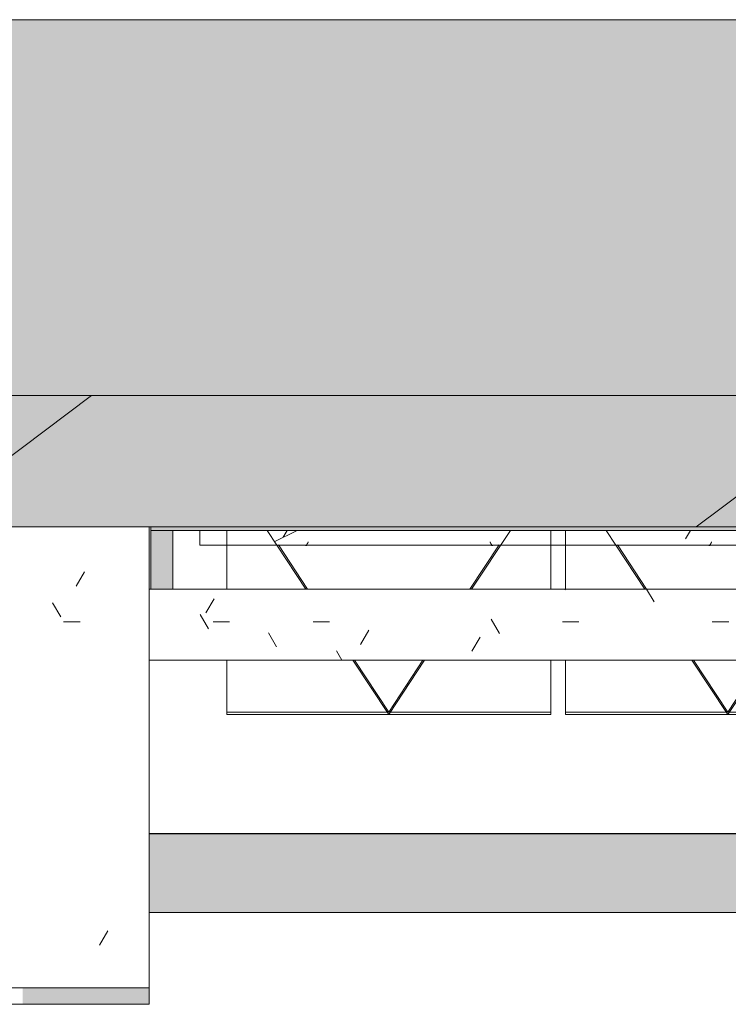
# Model space of a CAD drawing. Header units: millimetres. Extents: x 5980700 to 6194397, y -12939 to 2351883.
# Tile 100 of 124: x 6162967 to 6164410, y -9313 to -7308. Entities that reach past the tile are written whole.
import ezdxf

# ---------------------------------------------------------------- set-up
doc = ezdxf.new("R2010")
doc.units = ezdxf.units.MM
for name, color, linetype, lineweight in [('A-DETL-MBND', 5, 'Continuous', 9), ('A-FLOR', 192, 'Continuous', 18), ('A-FLOR-PATT', 8, 'Continuous', 18), ('A-GLAZ', 151, 'Continuous', 9), ('A-GLAZ-SILL', 1, 'Continuous', 9), ('A-ROOF', 132, 'Continuous', 9), ('A-ROOF-OTLN', 132, 'Continuous', 9), ('A-ROOF-PATT', 132, 'Continuous', 9), ('A-WALL', 113, 'Continuous', 18), ('A-WALL-PATT', 111, 'Continuous', 25)]:
    doc.layers.add(name, color=color, linetype=linetype, lineweight=lineweight)
pattern_1 = [(0, (0, 0), (812.8, 203.2), [33.528, -576.072, 33.528, -576.072, -3251.2]), (0, (0, 0), (812.8, 203.2), [-1219.2, 33.528, -1185.672, 33.528, -576.072, -1422.4]), (0, (0, 0), (812.8, 203.2), [-3048, 33.528, -372.872, 33.528, -982.472]), (120, (304.8, 101.6), (-582.3763620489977, 602.3054481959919), [33.52799999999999, -576.0719999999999, 33.52799999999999, -576.0719999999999, -3251.199999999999]), (120, (304.8, 101.6), (-582.3763620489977, 602.3054481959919), [-1219.2, 33.52799999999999, -1185.672, 33.52799999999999, -576.0719999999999, -1422.4]), (120, (304.8, 101.6), (-582.3763620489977, 602.3054481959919), [-3048, 33.52799999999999, -372.8719999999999, 33.52799999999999, -982.4719999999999]), (240, (406.4, 508), (-230.4236379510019, -805.5054481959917), [33.528, -576.072, 33.528, -576.072, -3251.2]), (240, (406.4, 508), (-230.4236379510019, -805.5054481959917), [-1219.2, 33.528, -1185.672, 33.528, -576.072, -1422.4]), (240, (406.4, 508), (-230.4236379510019, -805.5054481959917), [-3048, 33.528, -372.872, 33.528, -982.472])]
pattern_2 = [(0, (2e-05, -3e-05), (406.4, 101.6), [33.528, -271.272, 33.528, -271.272, -1625.6]), (0, (2e-05, -3e-05), (406.4, 101.6), [-609.6, 33.528, -576.072, 33.528, -271.272, -711.2]), (0, (2e-05, -3e-05), (406.4, 101.6), [-1524, 33.528, -169.672, 33.528, -474.472]), (120, (152.4, 50.8), (-291.1881810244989, 301.1527240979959), [33.52799999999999, -271.2719999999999, 33.52799999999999, -271.2719999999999, -1625.6]), (120, (152.4, 50.8), (-291.1881810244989, 301.1527240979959), [-609.5999999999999, 33.52799999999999, -576.0719999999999, 33.52799999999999, -271.2719999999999, -711.1999999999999]), (120, (152.4, 50.8), (-291.1881810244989, 301.1527240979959), [-1524, 33.52799999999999, -169.672, 33.52799999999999, -474.4719999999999]), (240, (203.2, 254), (-115.2118189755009, -402.7527240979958), [33.528, -271.272, 33.528, -271.272, -1625.6]), (240, (203.2, 254), (-115.2118189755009, -402.7527240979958), [-609.6, 33.528, -576.072, 33.528, -271.272, -711.2]), (240, (203.2, 254), (-115.2118189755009, -402.7527240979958), [-1524, 33.528, -169.672, 33.528, -474.472])]

# ---------------------------------------------------------------- blocks, each defined once
blk = doc.blocks.new('FX-JANELA_MAXIM-AR-3FLS - 2_10 x 1_00-4048916-PLANTA DE CAIMENTO DE PISOS - COBERTURA')
at = {"layer": 'A-DETL-MBND', "color": 90, "lineweight": 5}
for p, q in [((-329.9999999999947, 450.0000000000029), (329.9999999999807, 450.0000000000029)), ((-69.62947933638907, 344.500788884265), (-4.060751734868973e-12, 450.0000000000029)), ((-4.079397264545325e-12, 450.0000000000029), (69.6294793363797, 344.500788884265)), ((329.9999999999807, 450.0000000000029), (329.9999999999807, 344.500788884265)), ((360.0000000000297, 450.000000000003), (1020.000000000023, 450.000000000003)), ((360.0000000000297, 344.500788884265), (360.0000000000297, 450.000000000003)), ((620.3705206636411, 344.500788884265), (690.0000000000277, 450.000000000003)), ((690.0000000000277, 450.000000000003), (759.6294793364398, 344.500788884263)), ((1020.000000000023, 450.000000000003), (1020.000000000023, 344.500788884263)), ((165.3401123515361, 199.4846782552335), (224.5463656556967, 109.7782338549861)), ((329.9999999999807, 199.4846782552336), (329.9999999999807, 109.5529370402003)), ((360.0000000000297, 109.562009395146), (360.0000000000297, 199.4846782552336)), ((465.3319495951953, 109.5938630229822), (524.6598876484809, 199.4846782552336)), ((855.3401123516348, 199.4846782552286), (914.5783844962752, 109.7297204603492)), ((1020.000000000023, 199.4846782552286), (1020.000000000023, 109.761601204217))]:
    blk.add_line(p, q, dxfattribs=at)
blk = doc.blocks.new('FP_244-PLANTA DE CAIMENTO DE PISOS - COBERTURA')
at = {"layer": 'A-DETL-MBND', "color": 71, "lineweight": 5}
for p, q in [((-928.4029712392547, 111.1594975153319), (-928.2718066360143, 111.1454815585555)), ((-928.2718066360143, 111.1454815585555), (-928.1406420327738, 111.122140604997)), ((-928.1406420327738, 111.122140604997), (-928.0094774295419, 111.0895030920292)), ((-928.0094774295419, 111.0895030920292), (-927.8783128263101, 111.0476087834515)), ((-927.8783128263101, 111.0476087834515), (-927.7471482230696, 110.9965087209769)), ((-927.7471482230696, 110.9965087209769), (-927.6159836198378, 110.9362651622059)), ((-927.6159836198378, 110.9362651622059), (-927.4848190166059, 110.8669515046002)), ((-927.4848190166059, 110.8669515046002), (-927.3536544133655, 110.7886521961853)), ((-927.3536544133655, 110.7886521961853), (-927.2224898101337, 110.701462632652)), ((-927.2224898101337, 110.701462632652), (-927.0913252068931, 110.6054890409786)), ((-927.0913252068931, 110.6054890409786), (-926.9601606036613, 110.5008483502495)), ((-926.9601606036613, 110.5008483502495), (-926.8289960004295, 110.3876680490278)), ((-926.8289960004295, 110.3876680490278), (-926.6978313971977, 110.2660860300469)), ((-926.6978313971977, 110.2660860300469), (-926.5666667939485, 110.1362504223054)), ((-926.5666667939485, 110.1362504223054), (-926.4355021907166, 109.9983194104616)), ((-408.5812085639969, 109.9625912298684), (-408.3918887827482, 110.0509817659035)), ((-408.3918887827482, 110.0509817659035), (-408.2025690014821, 110.1362504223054)), ((-408.2025690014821, 110.1362504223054), (-408.0132492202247, 110.2183566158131)), ((-408.0132492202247, 110.2183566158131), (-407.8239294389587, 110.2972612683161)), ((-407.8239294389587, 110.2972612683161), (-407.6346096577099, 110.37292682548)), ((-407.6346096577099, 110.37292682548), (-407.4452898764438, 110.4453172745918)), ((-407.4452898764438, 110.4453172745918), (-407.2559700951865, 110.5143981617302)), ((-407.2559700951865, 110.5143981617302), (-407.0666503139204, 110.5801366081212)), ((-407.0666503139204, 110.5801366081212), (-406.877330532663, 110.642501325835)), ((-406.877330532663, 110.642501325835), (-406.6880107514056, 110.701462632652)), ((-406.6880107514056, 110.701462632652), (-406.4986909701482, 110.7569924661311)), ((-406.4986909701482, 110.7569924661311), (-406.3093711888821, 110.8090643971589)), ((-406.3093711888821, 110.8090643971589), (-406.1200514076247, 110.8576536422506)), ((-406.1200514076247, 110.8576536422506), (-405.9307316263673, 110.9027370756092)), ((-405.9307316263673, 110.9027370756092), (-405.7414118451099, 110.944293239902)), ((-405.7414118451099, 110.944293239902), (-405.5520920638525, 110.9823023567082)), ((-405.5520920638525, 110.9823023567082), (-405.3627722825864, 111.0167463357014)), ((-405.3627722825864, 111.0167463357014), (-405.173452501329, 111.0476087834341)), ((-405.173452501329, 111.0476087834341), (-404.9841327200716, 111.0748750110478)), ((-404.9841327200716, 111.0748750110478), (-404.7948129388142, 111.0985320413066)), ((-404.7948129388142, 111.0985320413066), (-404.6054931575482, 111.1185686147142)), ((-404.6054931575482, 111.1185686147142), (-404.4161733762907, 111.1349751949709)), ((-404.4161733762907, 111.1349751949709), (-404.2268535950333, 111.1477439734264)), ((-404.2268535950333, 111.1477439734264), (-404.037533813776, 111.1568688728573)), ((-404.037533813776, 111.1568688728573), (-403.8482140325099, 111.162345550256)), ((35.23972967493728, 110.0257412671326), (35.36930168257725, 110.160505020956)), ((35.36930168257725, 110.160505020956), (35.49887369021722, 110.2873399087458)), ((35.49887369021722, 110.2873399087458), (35.62844569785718, 110.4060951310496)), ((35.62844569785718, 110.4060951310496), (35.75801770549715, 110.516629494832)), ((35.75801770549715, 110.516629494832), (35.88758971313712, 110.6188115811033)), ((35.88758971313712, 110.6188115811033), (36.01716172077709, 110.7125199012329)), ((36.01716172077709, 110.7125199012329), (36.14673372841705, 110.7976430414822)), ((36.14673372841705, 110.7976430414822), (36.27630573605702, 110.874079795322)), ((36.27630573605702, 110.874079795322), (36.40587774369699, 110.9417392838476)), ((36.40587774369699, 110.9417392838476), (36.53544975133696, 111.0005410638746)), ((36.53544975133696, 111.0005410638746), (36.66502175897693, 111.0504152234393)), ((36.66502175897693, 111.0504152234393), (36.79459376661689, 111.0913024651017)), ((36.79459376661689, 111.0913024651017), (36.92416577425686, 111.1231541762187)), ((36.92416577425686, 111.1231541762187), (37.05373778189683, 111.1459324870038)), ((37.05373778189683, 111.1459324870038), (37.18330978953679, 111.1596103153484)), ((479.4079251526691, 111.1594975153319), (479.5390897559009, 111.1454815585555)), ((479.5390897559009, 111.1454815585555), (479.6702543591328, 111.122140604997)), ((479.6702543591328, 111.122140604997), (479.8014189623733, 111.0895030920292)), ((479.8014189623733, 111.0895030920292), (479.9325835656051, 111.0476087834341)), ((479.9325835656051, 111.0476087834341), (480.0637481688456, 110.9965087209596)), ((480.0637481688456, 110.9965087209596), (480.1949127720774, 110.9362651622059)), ((480.1949127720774, 110.9362651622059), (480.3260773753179, 110.8669515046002)), ((480.3260773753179, 110.8669515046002), (480.4572419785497, 110.7886521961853)), ((480.4572419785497, 110.7886521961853), (480.5884065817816, 110.7014626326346)), ((480.5884065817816, 110.7014626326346), (480.7195711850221, 110.6054890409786)), ((480.7195711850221, 110.6054890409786), (480.8507357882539, 110.5008483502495)), ((480.8507357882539, 110.5008483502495), (480.9819003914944, 110.3876680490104)), ((480.9819003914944, 110.3876680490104), (481.1130649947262, 110.2660860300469)), ((481.1130649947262, 110.2660860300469), (481.2442295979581, 110.1362504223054)), ((481.2442295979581, 110.1362504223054), (481.3753942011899, 109.9983194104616)), ((856.4372710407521, 109.9983194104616), (856.5684356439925, 110.1362504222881)), ((856.5684356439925, 110.1362504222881), (856.6996002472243, 110.2660860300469)), ((856.6996002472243, 110.2660860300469), (856.8307648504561, 110.3876680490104)), ((856.8307648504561, 110.3876680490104), (856.9619294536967, 110.5008483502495)), ((856.9619294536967, 110.5008483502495), (857.0930940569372, 110.6054890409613)), ((857.0930940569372, 110.6054890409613), (857.224258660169, 110.7014626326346)), ((857.224258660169, 110.7014626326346), (857.3554232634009, 110.7886521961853)), ((857.3554232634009, 110.7886521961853), (857.4865878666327, 110.8669515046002)), ((857.4865878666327, 110.8669515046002), (857.6177524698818, 110.9362651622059)), ((857.6177524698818, 110.9362651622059), (857.7489170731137, 110.9965087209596)), ((857.7489170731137, 110.9965087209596), (857.8800816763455, 111.0476087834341)), ((857.8800816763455, 111.0476087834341), (858.0112462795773, 111.0895030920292)), ((858.0112462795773, 111.0895030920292), (858.1424108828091, 111.122140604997)), ((858.1424108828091, 111.122140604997), (858.2735754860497, 111.1454815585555)), ((858.2735754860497, 111.1454815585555), (858.4047400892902, 111.1594975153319))]:
    blk.add_line(p, q, dxfattribs=at)
blk = doc.blocks.new('CC_PEITORIL - PEITORIL-3862732-PLANTA DE CAIMENTO DE PISOS - COBERTURA')
at = {"layer": 'A-GLAZ', "color": 90, "lineweight": 5}
blk.add_blockref('FP_244-PLANTA DE CAIMENTO DE PISOS - COBERTURA', (0, 0), dxfattribs=at)
blk = doc.blocks.new('FX-JANELA_MAXIM-AR-3FLS - 2_10 x 1_00-4048917-PLANTA DE CAIMENTO DE PISOS - COBERTURA')
at = {"layer": 'A-GLAZ', "color": 90, "lineweight": 5}
for p, q in [((-329.9999999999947, 452.5000000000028), (329.9999999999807, 452.5000000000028)), ((-72.9294793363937, 342.0007888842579), (-4.060751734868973e-12, 452.5000000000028)), ((-4.079397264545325e-12, 452.5000000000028), (72.92947933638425, 342.0007888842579)), ((329.9999999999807, 452.5000000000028), (329.9999999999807, 342.0007888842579)), ((360.0000000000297, 452.5000000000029), (1020.000000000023, 452.5000000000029)), ((360.0000000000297, 342.0007888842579), (360.0000000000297, 452.5000000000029)), ((617.0705206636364, 342.0007888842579), (690.0000000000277, 452.5000000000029)), ((690.0000000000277, 452.5000000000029), (762.9294793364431, 342.0007888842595)), ((1020.000000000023, 452.5000000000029), (1020.000000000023, 342.0007888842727)), ((168.6401123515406, 196.9846782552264), (247.4999999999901, 77.49999999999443)), ((329.9999999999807, 196.9846782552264), (329.9999999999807, 77.49999999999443)), ((360.0000000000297, 77.49999999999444), (360.0000000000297, 196.9846782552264)), ((442.5000000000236, 77.49999999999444), (521.3598876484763, 196.9846782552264)), ((858.6401123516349, 196.98467825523), (937.5000000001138, 77.4999999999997)), ((1020.000000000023, 196.9846782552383), (1020.000000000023, 77.50000000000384))]:
    blk.add_line(p, q, dxfattribs=at)
blk = doc.blocks.new('FP_259-PLANTA DE CAIMENTO DE PISOS - COBERTURA')
at = {"layer": 'A-GLAZ-SILL', "color": 90, "lineweight": 5}
blk.add_line((1074.99999999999, 107.4999999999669), (-1074.99999999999, 107.4999999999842), dxfattribs=at)
at = {"layer": 'A-GLAZ-SILL', "lineweight": 5}
for p, q in [((-929.6982142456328, 108.6594975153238), (-929.5670496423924, 108.6454815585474)), ((-929.5670496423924, 108.6454815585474), (-929.4358850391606, 108.6221406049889)), ((-929.4358850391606, 108.6221406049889), (-929.3047204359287, 108.5895030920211)), ((-929.3047204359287, 108.5895030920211), (-929.1735558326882, 108.547608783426)), ((-929.1735558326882, 108.547608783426), (-929.0423912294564, 108.4965087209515)), ((-929.0423912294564, 108.4965087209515), (-928.9112266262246, 108.4362651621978)), ((-928.9112266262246, 108.4362651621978), (-928.780062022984, 108.3669515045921)), ((-928.780062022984, 108.3669515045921), (-928.6488974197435, 108.2886521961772)), ((-928.6488974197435, 108.2886521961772), (-928.5177328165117, 108.2014626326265)), ((-928.5177328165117, 108.2014626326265), (-928.3865682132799, 108.1054890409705)), ((-928.3865682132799, 108.1054890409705), (-928.255403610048, 108.0008483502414)), ((-928.255403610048, 108.0008483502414), (-928.1242390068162, 107.8876680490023)), ((-928.1242390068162, 107.8876680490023), (-927.9930744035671, 107.7660860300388)), ((-927.9930744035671, 107.7660860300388), (-927.8619098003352, 107.6362504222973)), ((-927.8619098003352, 107.6362504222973), (-927.7307451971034, 107.4983194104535)), ((-927.7307451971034, 107.4983194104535), (-927.5995805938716, 107.3524610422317)), ((-927.5995805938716, 107.3524610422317), (-927.4684159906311, 107.1988530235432)), ((-927.4684159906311, 107.1988530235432), (-927.3372513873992, 107.0376825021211)), ((-927.3372513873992, 107.0376825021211), (-927.2060867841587, 106.8691458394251)), ((-927.2060867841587, 106.8691458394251), (-927.0749221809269, 106.6934483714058)), ((-927.0749221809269, 106.6934483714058), (-926.9437575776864, 106.5108041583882)), ((-926.9437575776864, 106.5108041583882), (-926.8125929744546, 106.3214357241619)), ((-926.8125929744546, 106.3214357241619), (-926.6814283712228, 106.1255737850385)), ((-926.6814283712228, 106.1255737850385), (-926.5502637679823, 105.9234569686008)), ((-926.5502637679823, 105.9234569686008), (-926.4190991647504, 105.7153315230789)), ((-926.4190991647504, 105.7153315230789), (-926.2879345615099, 105.5014510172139)), ((-926.2879345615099, 105.5014510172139), (-926.1567699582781, 105.282076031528)), ((-926.1567699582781, 105.282076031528), (-926.0256053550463, 105.0574738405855)), ((-926.0256053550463, 105.0574738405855), (-925.8944407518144, 104.8279180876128)), ((-925.8944407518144, 104.8279180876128), (-925.7632761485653, 104.5936884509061)), ((-925.7632761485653, 104.5936884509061), (-925.6321115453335, 104.3550703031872)), ((-925.6321115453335, 104.3550703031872), (-925.5009469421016, 104.1123543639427)), ((-925.5009469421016, 104.1123543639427), (-925.3697823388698, 103.8658363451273)), ((-925.3697823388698, 103.8658363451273), (-925.2386177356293, 103.6158165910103)), ((-925.2386177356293, 103.6158165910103), (-925.1074531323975, 103.3625997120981)), ((-925.1074531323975, 103.3625997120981), (-924.9762885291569, 103.1064942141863)), ((-924.9762885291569, 103.1064942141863), (-924.8451239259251, 102.8478121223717)), ((-924.8451239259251, 102.8478121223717), (-924.7139593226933, 102.5868686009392)), ((-924.7139593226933, 102.5868686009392), (-924.5827947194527, 102.3239815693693)), ((-924.5827947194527, 102.3239815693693), (-924.4516301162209, 102.0594713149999)), ((-924.4516301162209, 102.0594713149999), (-924.3204655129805, 101.793660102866)), ((-924.3204655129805, 101.793660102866), (-924.1893009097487, 101.5268717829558)), ((-924.1893009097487, 101.5268717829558), (-924.0581363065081, 101.2594313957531)), ((-924.0581363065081, 101.2594313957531), (-923.9269717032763, 100.9916647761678)), ((-573.1748625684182, 103.401663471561), (-573.0548010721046, 103.1677308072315)), ((-573.0548010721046, 103.1677308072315), (-572.9347395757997, 102.9315767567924)), ((-572.9347395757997, 102.9315767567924), (-572.8146780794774, 102.6934423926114)), ((-572.8146780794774, 102.6934423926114), (-572.6946165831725, 102.4535708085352)), ((-572.6946165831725, 102.4535708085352), (-572.5745550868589, 102.2122068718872)), ((-572.5745550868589, 102.2122068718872), (-572.4544935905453, 101.9695969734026)), ((-572.4544935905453, 101.9695969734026), (-572.3344320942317, 101.7259887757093)), ((-572.3344320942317, 101.7259887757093), (-572.2143705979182, 101.4816309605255)), ((-572.2143705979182, 101.4816309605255), (-572.0943091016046, 101.2367729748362)), ((-572.0943091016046, 101.2367729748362), (-571.9742476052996, 100.9916647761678)), ((-414.2986831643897, 100.9916647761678), (-414.1093633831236, 101.1590396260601)), ((-414.1093633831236, 101.1590396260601), (-413.9200436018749, 101.3263348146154)), ((-413.9200436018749, 101.3263348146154), (-413.7307238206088, 101.4934707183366)), ((-413.7307238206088, 101.4934707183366), (-413.5414040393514, 101.6603677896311)), ((-413.5414040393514, 101.6603677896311), (-413.3520842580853, 101.8269465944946)), ((-413.3520842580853, 101.8269465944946), (-413.1627644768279, 101.9931278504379)), ((-413.1627644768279, 101.9931278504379), (-412.9734446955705, 102.1588324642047)), ((-412.9734446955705, 102.1588324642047), (-412.7841249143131, 102.3239815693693)), ((-412.7841249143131, 102.3239815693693), (-412.594805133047, 102.4884965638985)), ((-412.594805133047, 102.4884965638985), (-412.4054853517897, 102.6522991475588)), ((-412.4054853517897, 102.6522991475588), (-412.2161655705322, 102.8153113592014)), ((-412.2161655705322, 102.8153113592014), (-412.0268457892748, 102.9774556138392)), ((-412.0268457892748, 102.9774556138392), (-411.8375260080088, 103.1386547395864)), ((-411.8375260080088, 103.1386547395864), (-411.6482062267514, 103.2988320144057)), ((-411.6482062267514, 103.2988320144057), (-411.4588864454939, 103.4579112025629)), ((-411.4588864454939, 103.4579112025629), (-411.2695666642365, 103.6158165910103)), ((-411.2695666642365, 103.6158165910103), (-411.0802468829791, 103.7724730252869)), ((-411.0802468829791, 103.7724730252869), (-410.8909271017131, 103.9278059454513)), ((-410.8909271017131, 103.9278059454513), (-410.7016073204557, 104.0817414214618)), ((-410.7016073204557, 104.0817414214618), (-410.5122875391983, 104.2342061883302)), ((-410.5122875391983, 104.2342061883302), (-410.3229677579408, 104.3851276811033)), ((-410.3229677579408, 104.3851276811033), (-410.1336479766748, 104.5344340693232)), ((-410.1336479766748, 104.5344340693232), (-409.9443281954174, 104.6820542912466)), ((-409.9443281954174, 104.6820542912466), (-409.7550084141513, 104.8279180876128)), ((-409.7550084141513, 104.8279180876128), (-409.5656886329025, 104.9719560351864)), ((-409.5656886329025, 104.9719560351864), (-409.3763688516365, 105.1140995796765)), ((-409.3763688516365, 105.1140995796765), (-409.1870490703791, 105.2542810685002)), ((-409.1870490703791, 105.2542810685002), (-408.997729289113, 105.3924337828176)), ((-408.997729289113, 105.3924337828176), (-408.8084095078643, 105.5284919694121)), ((-408.8084095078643, 105.5284919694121), (-408.6190897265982, 105.6623908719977)), ((-408.6190897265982, 105.6623908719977), (-408.4297699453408, 105.7940667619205)), ((-408.4297699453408, 105.7940667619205), (-408.2404501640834, 105.9234569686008)), ((-408.2404501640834, 105.9234569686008), (-408.0511303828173, 106.0504999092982)), ((-408.0511303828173, 106.0504999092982), (-407.8618106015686, 106.1751351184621)), ((-407.8618106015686, 106.1751351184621), (-407.6724908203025, 106.297303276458)), ((-407.6724908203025, 106.297303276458), (-407.4831710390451, 106.4169462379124)), ((-407.4831710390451, 106.4169462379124), (-407.2938512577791, 106.5340070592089)), ((-407.2938512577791, 106.5340070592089), (-407.1045314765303, 106.6484300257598)), ((-407.1045314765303, 106.6484300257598), (-406.9152116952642, 106.7601606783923)), ((-406.9152116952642, 106.7601606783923), (-406.7258919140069, 106.8691458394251)), ((-406.7258919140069, 106.8691458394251), (-406.5365721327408, 106.9753336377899)), ((-406.5365721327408, 106.9753336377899), (-406.3472523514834, 107.0786735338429)), ((-406.3472523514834, 107.0786735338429), (-406.157932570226, 107.1791163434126)), ((-406.157932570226, 107.1791163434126), (-405.9686127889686, 107.2766142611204)), ((-405.9686127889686, 107.2766142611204), (-405.7792930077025, 107.371120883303)), ((-405.7792930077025, 107.371120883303), (-405.5899732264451, 107.462591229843)), ((-405.5899732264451, 107.462591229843), (-405.4006534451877, 107.550981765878)), ((-405.4006534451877, 107.550981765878), (-405.2113336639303, 107.63625042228)), ((-405.2113336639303, 107.63625042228), (-405.0220138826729, 107.718356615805)), ((-405.0220138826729, 107.718356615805), (-404.8326941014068, 107.797261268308)), ((-404.8326941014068, 107.797261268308), (-404.6433743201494, 107.8729268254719)), ((-404.6433743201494, 107.8729268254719), (-404.454054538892, 107.9453172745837)), ((-404.454054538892, 107.9453172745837), (-404.2647347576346, 108.0143981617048)), ((-404.2647347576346, 108.0143981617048), (-404.0754149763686, 108.0801366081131)), ((-404.0754149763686, 108.0801366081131), (-403.8860951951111, 108.1425013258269)), ((-403.8860951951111, 108.1425013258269), (-403.6967754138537, 108.2014626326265)), ((-403.6967754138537, 108.2014626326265), (-403.5074556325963, 108.256992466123)), ((-403.5074556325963, 108.256992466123), (-403.3181358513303, 108.3090643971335)), ((-403.3181358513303, 108.3090643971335), (-403.1288160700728, 108.3576536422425)), ((-403.1288160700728, 108.3576536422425), (-402.9394962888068, 108.4027370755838)), ((-402.9394962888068, 108.4027370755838), (-402.750176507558, 108.4442932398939)), ((-402.750176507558, 108.4442932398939), (-402.560856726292, 108.4823023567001)), ((-402.560856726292, 108.4823023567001), (-402.3715369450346, 108.5167463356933)), ((-402.3715369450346, 108.5167463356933), (-402.1822171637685, 108.547608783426)), ((-402.1822171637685, 108.547608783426), (-401.9928973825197, 108.5748750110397)), ((-401.9928973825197, 108.5748750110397), (-401.8035776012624, 108.5985320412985)), ((-401.8035776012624, 108.5985320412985), (-401.6142578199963, 108.6185686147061)), ((-401.6142578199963, 108.6185686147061), (-401.4249380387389, 108.6349751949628)), ((-401.4249380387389, 108.6349751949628), (-401.2356182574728, 108.6477439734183)), ((-401.2356182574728, 108.6477439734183), (-401.0462984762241, 108.6568688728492)), ((-401.0462984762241, 108.6568688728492), (-400.856978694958, 108.6623455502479)), ((32.77786152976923, 101.1389640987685), (32.90742293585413, 101.4033228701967)), ((32.90742293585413, 101.4033228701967), (33.03698434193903, 101.6671922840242)), ((33.03698434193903, 101.6671922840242), (33.16654574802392, 101.9302586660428)), ((33.16654574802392, 101.9302586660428), (33.29610715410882, 102.1922092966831)), ((33.29610715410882, 102.1922092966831), (33.42566856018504, 102.4527327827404)), ((33.42566856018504, 102.4527327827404), (33.55522996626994, 102.7115194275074)), ((33.55522996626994, 102.7115194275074), (33.68479137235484, 102.9682615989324)), ((33.68479137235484, 102.9682615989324), (33.8143527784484, 103.2226540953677)), ((33.8143527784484, 103.2226540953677), (33.94391418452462, 103.4743945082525)), ((33.94391418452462, 103.4743945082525), (34.07347559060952, 103.7231835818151)), ((34.07347559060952, 103.7231835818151), (34.20303699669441, 103.9687255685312)), ((34.20303699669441, 103.9687255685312), (34.33259840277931, 104.2107285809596)), ((34.33259840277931, 104.2107285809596), (34.46215980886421, 104.4489049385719)), ((34.46215980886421, 104.4489049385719), (34.5917212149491, 104.6829715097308)), ((34.5917212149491, 104.6829715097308), (34.72128262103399, 104.9126500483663)), ((34.72128262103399, 104.9126500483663), (34.85084402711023, 105.1376675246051)), ((34.85084402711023, 105.1376675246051), (34.98040543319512, 105.3577564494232)), ((34.98040543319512, 105.3577564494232), (35.10996683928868, 105.5726551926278)), ((35.10996683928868, 105.5726551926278), (35.23952824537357, 105.7821082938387)), ((35.23952824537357, 105.7821082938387), (35.3690896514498, 105.9858667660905)), ((35.3690896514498, 105.9858667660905), (35.4986510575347, 106.183688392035)), ((35.4986510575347, 106.183688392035), (35.6282124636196, 106.3753380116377)), ((35.6282124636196, 106.3753380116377), (35.75777386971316, 106.5605878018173)), ((35.75777386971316, 106.5605878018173), (35.88733527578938, 106.739217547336)), ((35.88733527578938, 106.739217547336), (36.01689668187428, 106.9110149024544)), ((36.01689668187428, 106.9110149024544), (36.14645808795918, 107.075775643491)), ((36.14645808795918, 107.075775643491), (36.27601949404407, 107.2333039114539)), ((36.27601949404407, 107.2333039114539), (36.40558090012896, 107.3834124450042)), ((36.40558090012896, 107.3834124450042), (36.53514230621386, 107.525922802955)), ((36.53514230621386, 107.525922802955), (36.66470371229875, 107.660665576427)), ((36.66470371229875, 107.660665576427), (36.79426511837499, 107.7874805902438)), ((36.79426511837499, 107.7874805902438), (36.92382652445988, 107.9062170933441)), ((36.92382652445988, 107.9062170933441), (37.05338793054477, 108.0167339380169)), ((37.05338793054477, 108.0167339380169), (37.18294933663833, 108.1188997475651)), ((37.18294933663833, 108.1188997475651), (37.31251074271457, 108.2125930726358)), ((37.31251074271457, 108.2125930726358), (37.44207214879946, 108.2977025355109)), ((37.44207214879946, 108.2977025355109), (37.57163355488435, 108.3741269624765)), ((37.57163355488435, 108.3741269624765), (37.70119496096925, 108.4417755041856)), ((37.70119496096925, 108.4417755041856), (37.83075636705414, 108.5005677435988)), ((37.83075636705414, 108.5005677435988), (37.96031777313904, 108.5504337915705)), ((37.96031777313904, 108.5504337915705), (38.08987917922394, 108.5913143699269)), ((38.08987917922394, 108.5913143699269), (38.21944058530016, 108.6231608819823)), ((38.21944058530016, 108.6231608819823), (38.34900199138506, 108.6459354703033)), ((38.34900199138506, 108.6459354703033), (38.47856339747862, 108.6596110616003)), ((478.1126821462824, 108.6594975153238), (478.2438467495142, 108.6454815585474)), ((478.2438467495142, 108.6454815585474), (478.3750113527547, 108.6221406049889)), ((478.3750113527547, 108.6221406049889), (478.5061759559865, 108.5895030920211)), ((478.5061759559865, 108.5895030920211), (478.637340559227, 108.547608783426)), ((478.637340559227, 108.547608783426), (478.7685051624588, 108.4965087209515)), ((478.7685051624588, 108.4965087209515), (478.8996697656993, 108.4362651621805)), ((478.8996697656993, 108.4362651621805), (479.0308343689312, 108.3669515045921)), ((479.0308343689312, 108.3669515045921), (479.161998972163, 108.2886521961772)), ((479.161998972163, 108.2886521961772), (479.2931635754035, 108.2014626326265)), ((479.2931635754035, 108.2014626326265), (479.424328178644, 108.1054890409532)), ((479.424328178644, 108.1054890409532), (479.5554927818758, 108.0008483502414)), ((479.5554927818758, 108.0008483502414), (479.6866573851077, 107.8876680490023)), ((479.6866573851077, 107.8876680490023), (479.8178219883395, 107.7660860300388)), ((479.8178219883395, 107.7660860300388), (479.94898659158, 107.63625042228)), ((479.94898659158, 107.63625042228), (480.0801511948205, 107.4983194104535)), ((480.0801511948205, 107.4983194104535), (480.2113157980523, 107.3524610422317)), ((480.2113157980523, 107.3524610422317), (480.3424804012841, 107.1988530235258)), ((480.3424804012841, 107.1988530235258), (480.473645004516, 107.0376825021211)), ((480.473645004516, 107.0376825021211), (480.6048096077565, 106.8691458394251)), ((480.6048096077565, 106.8691458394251), (480.735974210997, 106.6934483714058)), ((480.735974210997, 106.6934483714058), (480.8671388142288, 106.5108041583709)), ((480.8671388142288, 106.5108041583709), (480.9983034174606, 106.3214357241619)), ((480.9983034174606, 106.3214357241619), (481.1294680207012, 106.1255737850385)), ((481.1294680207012, 106.1255737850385), (481.260632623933, 105.9234569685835)), ((481.260632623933, 105.9234569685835), (481.3917972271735, 105.7153315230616)), ((481.3917972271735, 105.7153315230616), (481.5229618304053, 105.5014510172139)), ((481.5229618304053, 105.5014510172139), (481.6541264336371, 105.282076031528)), ((481.6541264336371, 105.282076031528), (481.7852910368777, 105.0574738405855)), ((481.7852910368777, 105.0574738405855), (481.9164556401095, 104.8279180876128)), ((481.9164556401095, 104.8279180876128), (482.0476202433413, 104.5936884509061)), ((482.0476202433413, 104.5936884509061), (482.1787848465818, 104.3550703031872)), ((482.1787848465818, 104.3550703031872), (482.3099494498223, 104.1123543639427)), ((482.3099494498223, 104.1123543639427), (482.4411140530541, 103.8658363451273)), ((482.4411140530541, 103.8658363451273), (482.572278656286, 103.615816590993)), ((482.572278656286, 103.615816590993), (482.7034432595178, 103.3625997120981)), ((482.7034432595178, 103.3625997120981), (482.8346078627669, 103.1064942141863)), ((482.8346078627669, 103.1064942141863), (482.9657724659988, 102.8478121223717)), ((482.9657724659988, 102.8478121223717), (483.0969370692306, 102.5868686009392)), ((483.0969370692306, 102.5868686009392), (483.2281016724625, 102.3239815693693)), ((483.2281016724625, 102.3239815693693), (483.3592662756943, 102.0594713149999)), ((483.3592662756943, 102.0594713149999), (483.4904308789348, 101.793660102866)), ((483.4904308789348, 101.793660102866), (483.6215954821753, 101.5268717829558)), ((483.6215954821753, 101.5268717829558), (483.7527600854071, 101.2594313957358)), ((483.7527600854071, 101.2594313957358), (483.8839246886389, 100.9916647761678)), ((853.928740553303, 100.9916647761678), (854.0599051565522, 101.2594313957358)), ((854.0599051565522, 101.2594313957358), (854.191069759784, 101.5268717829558)), ((854.191069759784, 101.5268717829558), (854.3222343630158, 101.793660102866)), ((854.3222343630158, 101.793660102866), (854.4533989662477, 102.0594713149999)), ((854.4533989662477, 102.0594713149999), (854.5845635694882, 102.3239815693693)), ((854.5845635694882, 102.3239815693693), (854.71572817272, 102.5868686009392)), ((854.71572817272, 102.5868686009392), (854.8468927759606, 102.8478121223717)), ((854.8468927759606, 102.8478121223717), (854.9780573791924, 103.1064942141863)), ((854.9780573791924, 103.1064942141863), (855.1092219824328, 103.3625997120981)), ((855.1092219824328, 103.3625997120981), (855.2403865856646, 103.615816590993)), ((855.2403865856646, 103.615816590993), (855.3715511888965, 103.8658363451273)), ((855.3715511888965, 103.8658363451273), (855.502715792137, 104.1123543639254)), ((855.502715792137, 104.1123543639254), (855.6338803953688, 104.3550703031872)), ((855.6338803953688, 104.3550703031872), (855.7650449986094, 104.5936884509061)), ((855.7650449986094, 104.5936884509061), (855.8962096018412, 104.8279180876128)), ((855.8962096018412, 104.8279180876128), (856.027374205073, 105.0574738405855)), ((856.027374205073, 105.0574738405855), (856.1585388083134, 105.282076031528)), ((856.1585388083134, 105.282076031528), (856.289703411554, 105.5014510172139)), ((856.289703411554, 105.5014510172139), (856.4208680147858, 105.7153315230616)), ((856.4208680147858, 105.7153315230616), (856.5520326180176, 105.9234569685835)), ((856.5520326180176, 105.9234569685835), (856.6831972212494, 106.1255737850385)), ((856.6831972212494, 106.1255737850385), (856.81436182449, 106.3214357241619)), ((856.81436182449, 106.3214357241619), (856.9455264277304, 106.5108041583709)), ((856.9455264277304, 106.5108041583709), (857.0766910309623, 106.6934483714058)), ((857.0766910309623, 106.6934483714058), (857.2078556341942, 106.8691458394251)), ((857.2078556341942, 106.8691458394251), (857.339020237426, 107.0376825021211)), ((857.339020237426, 107.0376825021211), (857.4701848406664, 107.1988530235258)), ((857.4701848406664, 107.1988530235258), (857.601349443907, 107.3524610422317)), ((857.601349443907, 107.3524610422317), (857.7325140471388, 107.4983194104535)), ((857.7325140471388, 107.4983194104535), (857.8636786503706, 107.63625042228)), ((857.8636786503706, 107.63625042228), (857.9948432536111, 107.7660860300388)), ((857.9948432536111, 107.7660860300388), (858.126007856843, 107.8876680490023)), ((858.126007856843, 107.8876680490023), (858.2571724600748, 108.0008483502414)), ((858.2571724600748, 108.0008483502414), (858.3883370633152, 108.1054890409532)), ((858.3883370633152, 108.1054890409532), (858.5195016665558, 108.2014626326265)), ((858.5195016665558, 108.2014626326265), (858.6506662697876, 108.2886521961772)), ((858.6506662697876, 108.2886521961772), (858.7818308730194, 108.3669515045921)), ((858.7818308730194, 108.3669515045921), (858.9129954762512, 108.4362651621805)), ((858.9129954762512, 108.4362651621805), (859.0441600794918, 108.4965087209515)), ((859.0441600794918, 108.4965087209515), (859.1753246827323, 108.547608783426)), ((859.1753246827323, 108.547608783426), (859.3064892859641, 108.5895030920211)), ((859.3064892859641, 108.5895030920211), (859.4376538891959, 108.6221406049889)), ((859.4376538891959, 108.6221406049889), (859.5688184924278, 108.6454815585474)), ((859.5688184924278, 108.6454815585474), (859.6999830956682, 108.6594975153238))]:
    blk.add_line(p, q, dxfattribs=at)
blk = doc.blocks.new('CC_PEITORIL - PEITORIL-3910715-PLANTA DE CAIMENTO DE PISOS - COBERTURA')
at = {"layer": 'A-GLAZ-SILL', "lineweight": 5}
h = blk.add_hatch(dxfattribs=at)
h.set_pattern_fill('FP_152', color=256, style=0, pattern_type=2)
h.set_pattern_definition([(180, (-2966.115, -8270.326), (-406.4, -101.6000000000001), [33.528, -271.272, 33.528, -1896.872]), (180, (-2966.115, -8270.326), (-406.4, -101.6000000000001), [-338.328, -271.272, 33.528, -576.072, -1016]), (180, (-2966.115, -8270.326), (-406.4, -101.6000000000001), [-1219.2, 33.528, -271.272, 33.528, -677.672]), (180, (-2966.115, -8270.326), (-406.4, -101.6000000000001), [-1557.528, -169.672, 33.528, -474.472]), (300.0000000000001, (-3118.515, -8321.126), (291.188181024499, -301.1527240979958), [33.528, -271.272, 33.528, -1896.872]), (300.0000000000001, (-3118.515, -8321.126), (291.188181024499, -301.1527240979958), [-338.328, -271.272, 33.528, -576.072, -1016]), (300.0000000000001, (-3118.515, -8321.126), (291.188181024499, -301.1527240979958), [-1219.2, 33.528, -271.272, 33.528, -677.672]), (300.0000000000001, (-3118.515, -8321.126), (291.188181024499, -301.1527240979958), [-1557.528, -169.672, 33.528, -474.472]), (59.99999999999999, (-3169.315, -8524.326), (115.2118189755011, 402.7527240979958), [33.528, -271.272, 33.528, -271.272, -1625.6]), (59.99999999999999, (-3169.315, -8524.326), (115.2118189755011, 402.7527240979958), [-609.6, 33.528, -576.072, 33.528, -271.272, -711.2]), (59.99999999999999, (-3169.315, -8524.326), (115.2118189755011, 402.7527240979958), [-1524, 33.528, -169.672, 33.528, -474.472])])
h.paths.add_polyline_path([(-917.1426079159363, 100.9916647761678), (-1074.99999999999, 100.9916647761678), (-1074.99999999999, 77.50000000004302), (1074.99999999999, 77.50000000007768), (1074.99999999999, 100.9916647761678), (-734.3040326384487, 100.9916647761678)])
h = blk.add_hatch(dxfattribs=at)
h.set_pattern_fill('FP_153', color=256, style=0, pattern_type=2)
h.set_pattern_definition([(36.87, (-3601.115, -9857.826), (-4762.494328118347, -3175.008507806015), [793.75, -7143.75]), (26.565, (-4553.615, -9381.576), (1587.501456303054, 1587.499067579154), [1774.879, -1774.879]), (18.435, (-4553.615, -8587.826), (3174.997452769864, 1587.502903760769), [1004.024, -4016.092])])
h.paths.add_polyline_path([(-917.1426079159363, 100.9916647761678), (-1074.99999999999, 100.9916647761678), (-1074.99999999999, 77.50000000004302), (1074.99999999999, 77.50000000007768), (1074.99999999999, 100.9916647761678), (-734.3040326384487, 100.9916647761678)])
at = {"layer": 'A-GLAZ-SILL', "color": 90, "lineweight": 5}
for p, q in [((1074.999999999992, 107.4999999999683), (1074.999999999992, 100.991664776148)), ((1074.999999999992, 77.50000000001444), (1074.999999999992, 100.9916647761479))]:
    blk.add_line(p, q, dxfattribs=at)
at = {"layer": 'A-GLAZ', "color": 90, "lineweight": 5}
blk.add_blockref('FP_259-PLANTA DE CAIMENTO DE PISOS - COBERTURA', (0, 0), dxfattribs=at)
blk = doc.blocks.new('CHAPIM - CHAPIM-4060820-PLANTA DE CAIMENTO DE PISOS - COBERTURA')
at = {"layer": 'A-ROOF-PATT', "lineweight": 5}
h = blk.add_hatch(dxfattribs=at)
h.set_pattern_fill('FP_34', color=71, style=0, pattern_type=2)
h.set_pattern_definition([(0, (2e-05, -3e-05), (812.8, 203.2), [33.528, -576.072, 33.528, -576.072, -3251.2]), (0, (2e-05, -3e-05), (812.8, 203.2), [-1219.2, 33.528, -1185.672, 33.528, -576.072, -1422.4]), (0, (2e-05, -3e-05), (812.8, 203.2), [-3048, 33.528, -372.872, 33.528, -982.472]), (120, (304.8, 101.6), (-582.3763620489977, 602.3054481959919), [33.52799999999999, -576.0719999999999, 33.52799999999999, -576.0719999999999, -3251.199999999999]), (120, (304.8, 101.6), (-582.3763620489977, 602.3054481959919), [-1219.2, 33.52799999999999, -1185.672, 33.52799999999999, -576.0719999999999, -1422.4]), (120, (304.8, 101.6), (-582.3763620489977, 602.3054481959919), [-3048, 33.52799999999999, -372.8719999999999, 33.52799999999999, -982.4719999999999]), (240, (406.4, 508), (-230.4236379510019, -805.5054481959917), [33.528, -576.072, 33.528, -576.072, -3251.2]), (240, (406.4, 508), (-230.4236379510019, -805.5054481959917), [-1219.2, 33.528, -1185.672, 33.528, -576.072, -1422.4]), (240, (406.4, 508), (-230.4236379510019, -805.5054481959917), [-3048, 33.528, -372.872, 33.528, -982.472])])
h.paths.add_polyline_path([(9835.535171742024, -8340.841032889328), (20251.38517078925, -8340.841032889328), (20251.38517078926, 4739.15896711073), (-16608.61482921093, 4739.15896711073), (-16608.61482921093, -8340.841032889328), (9652.696596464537, -8340.841032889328)])
h.paths.add_polyline_path([(3619.023612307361, -8073.341032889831), (-16341.11482921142, -8073.341032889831), (-16341.11482921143, 4471.658967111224), (19983.88517078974, 4471.658967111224), (19983.88517078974, -8073.341032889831), (3710.442899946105, -8073.341032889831)])
h = blk.add_hatch(dxfattribs=at)
h.set_pattern_fill('FP_33', color=71, style=0, pattern_type=2)
h.set_pattern_definition([(216.87, (635, 1587.5), (4762.494328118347, 3175.008507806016), [793.75, -7143.75]), (206.565, (1587.5, 1111.25), (-1587.501456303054, -1587.499067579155), [1774.879, -1774.879]), (198.435, (1587.5, 317.5), (-3174.997452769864, -1587.50290376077), [1004.024, -4016.092])])
h.paths.add_polyline_path([(9835.535171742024, -8340.841032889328), (20251.38517078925, -8340.841032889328), (20251.38517078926, 4739.15896711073), (-16608.61482921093, 4739.15896711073), (-16608.61482921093, -8340.841032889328), (9652.696596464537, -8340.841032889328)])
h.paths.add_polyline_path([(3619.023612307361, -8073.341032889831), (-16341.11482921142, -8073.341032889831), (-16341.11482921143, 4471.658967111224), (19983.88517078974, 4471.658967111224), (19983.88517078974, -8073.341032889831), (3710.442899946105, -8073.341032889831)])
at = {"layer": 'A-ROOF-OTLN', "color": 90, "lineweight": 5}
for p, q in [((19983.8851707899, -8073.341032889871), (-16341.11482921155, -8073.34103288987)), ((20251.38517078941, -8340.841032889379), (-16608.61482921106, -8340.841032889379))]:
    blk.add_line(p, q, dxfattribs=at)
blk = doc.blocks.new('FX-PNC-PILAR-TP3 - FX-PNC-PILAR-TP01-4319920-PLANTA DE CAIMENTO DE PISOS - COBERTURA')
at = {"layer": 'A-WALL-PATT', "lineweight": 5}
h = blk.add_hatch(dxfattribs=at)
h.set_pattern_fill('FP_281', color=135, style=0, pattern_type=2)
h.set_pattern_definition([(0, (2e-05, -3e-05), (203.2, 50.8), [16.764, -135.636, 16.764, -135.636, -812.8]), (0, (2e-05, -3e-05), (203.2, 50.8), [-304.8, 16.764, -288.036, 16.764, -135.636, -355.6]), (0, (2e-05, -3e-05), (203.2, 50.8), [-762, 16.764, -84.836, 16.764, -237.236]), (120, (76.2, 25.4), (-145.5940905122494, 150.576362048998), [16.764, -135.636, 16.764, -135.636, -812.7999999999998]), (120, (76.2, 25.4), (-145.5940905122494, 150.576362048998), [-304.8, 16.764, -288.0359999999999, 16.764, -135.636, -355.6]), (120, (76.2, 25.4), (-145.5940905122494, 150.576362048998), [-761.9999999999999, 16.764, -84.83599999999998, 16.764, -237.236]), (240, (101.6, 127), (-57.60590948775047, -201.3763620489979), [16.764, -135.636, 16.764, -135.636, -812.8]), (240, (101.6, 127), (-57.60590948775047, -201.3763620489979), [-304.8, 16.764, -288.036, 16.764, -135.636, -355.6]), (240, (101.6, 127), (-57.60590948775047, -201.3763620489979), [-762, 16.764, -84.836, 16.764, -237.236])])
h.paths.add_polyline_path([(-4141.35646909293, -8467.3103893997), (-4140.616646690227, -8467.3103893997), (-4140.616646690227, -8340.841032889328), (-4143.616646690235, -8340.841032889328), (-4143.616630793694, -8467.3103893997), (-4142.148079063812, -8467.3103893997)])
at = {"layer": 'A-WALL', "color": 250, "lineweight": 5}
blk.add_line((-4140.616646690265, -8467.310389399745), (-4140.616646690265, -8340.841032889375), dxfattribs=at)
blk = doc.blocks.new('Paredes 1 - Paredes 1-4516486-PLANTA DE CAIMENTO DE PISOS - COBERTURA')
at = {"layer": 'A-WALL-PATT', "lineweight": 5}
h = blk.add_hatch(dxfattribs=at)
h.set_pattern_fill('FP_257', color=71, style=0, pattern_type=2)
h.set_pattern_definition(pattern_2)
h.paths.add_polyline_path([(-1500.456495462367, -8612.326500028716), (1851.383353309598, -8612.326500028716), (1851.383353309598, -8467.3103893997), (-4143.616630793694, -8467.3103893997), (-4143.616630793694, -8612.326500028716), (-2231.810796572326, -8612.326500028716)])
at = {"layer": 'A-WALL', "color": 250, "lineweight": 5}
for p, q in [((-4143.616646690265, -8467.31038939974), (1851.383353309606, -8467.31038939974)), ((-4143.616646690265, -8612.326500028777), (1851.383353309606, -8612.326500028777))]:
    blk.add_line(p, q, dxfattribs=at)
blk = doc.blocks.new('Paredes 12 - Paredes 4-4528233-PLANTA DE CAIMENTO DE PISOS - COBERTURA')
at = {"layer": 'A-WALL-PATT', "lineweight": 5}
h = blk.add_hatch(dxfattribs=at)
h.set_pattern_fill('FP_257', color=71, style=0, pattern_type=2)
h.set_pattern_definition(pattern_2)
h.paths.add_polyline_path([(-8031.114829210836, -9312.594028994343), (-4401.591919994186, -9312.594028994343), (-4401.591919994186, -9278.841821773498), (-8031.114829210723, -9278.841821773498), (-8031.114829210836, -9308.841032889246)])
at = {"layer": 'A-WALL', "color": 250, "lineweight": 5}
for p, q in [((-8031.114829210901, -9278.841821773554), (-4401.591919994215, -9278.841821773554)), ((-8031.114829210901, -9312.594028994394), (-4401.591919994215, -9312.594028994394))]:
    blk.add_line(p, q, dxfattribs=at)
blk = doc.blocks.new('BE-PMSa-MOD-ARQ-CONEXAODOFUTURO-EX-000-R_rvt-3-PLANTA DE CAIMENTO DE PISOS - COBERTURA')
at = {"layer": 'A-DETL-MBND', "lineweight": 5}
for points in [[(-4095.616662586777, -8467.310362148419), (-4095.616662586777, -8347.825683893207), (-4140.616662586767, -8348.13494769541), (-4140.616662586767, -8467.310362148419)], [(-4143.616646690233, -9125.841005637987), (1851.383337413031, -9125.841005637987), (1851.383337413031, -8965.841005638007), (-4143.616646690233, -8965.841005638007), (-4143.616646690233, -9060.476184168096)]]:
    blk.add_hatch(color=9, dxfattribs=at).paths.add_polyline_path(points)
at = {"layer": 'A-FLOR-PATT', "lineweight": 5}
h = blk.add_hatch(dxfattribs=at)
h.set_pattern_fill('FP_2', color=133, style=0, pattern_type=2)
h.set_pattern_definition(pattern_1)
h.paths.add_polyline_path([(-16336.11484510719, -8073.341005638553), (19288.88515489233, -8073.34100563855), (19288.88515489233, -7308.341005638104), (-15828.61484510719, -7308.341005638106), (-15828.61484510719, -7293.341005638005), (-16336.11484510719, -7293.341005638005), (-16336.11484510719, -7797.131934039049)])
h.paths.add_polyline_path([(19318.88515489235, -8073.34100563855), (19983.8851548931, -8073.34100563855), (19983.8851548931, -7293.341005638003), (19471.38515489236, -7293.341005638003), (19471.38515489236, -7308.341005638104), (19318.88515489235, -7308.341005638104), (19318.88515489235, -7927.110746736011)])
h.paths.add_polyline_path([(1820.846114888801, -7987.568050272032), (1802.526504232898, -7984.184919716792), (1790.02294813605, -7978.273714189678), (1777.513547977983, -7967.241960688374), (1769.488862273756, -7955.049965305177), (1765.183008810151, -7944.020644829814), (1763.734875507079, -7927.115120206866), (1765.68089379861, -7914.279384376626), (1772.640450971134, -7899.244883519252), (1783.672204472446, -7886.735483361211), (1795.186761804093, -7878.991401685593), (1807.145452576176, -7874.37177668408), (1823.799044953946, -7872.956810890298), (1839.514136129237, -7876.095497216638), (1851.669281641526, -7881.862386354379), (1864.178681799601, -7892.894139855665), (1871.626620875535, -7903.693745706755), (1876.509220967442, -7916.115455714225), (1877.957354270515, -7933.020980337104), (1876.011335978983, -7945.856716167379), (1869.051778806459, -7960.891217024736), (1858.020025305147, -7973.400617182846), (1846.5054679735, -7981.144698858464), (1833.787067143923, -7985.864341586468), (1822.322579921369, -7987.373669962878)])
h.paths.add_polyline_path([(2144.424170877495, -7987.568050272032), (2126.10456022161, -7984.184919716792), (2113.601004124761, -7978.273714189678), (2101.091603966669, -7967.241960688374), (2093.066918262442, -7955.049965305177), (2088.672813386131, -7943.35030879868), (2087.312931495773, -7927.115120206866), (2089.258949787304, -7914.27938437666), (2096.218506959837, -7899.244883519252), (2107.25026046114, -7886.735483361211), (2118.764817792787, -7878.991401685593), (2130.723508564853, -7874.371776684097), (2147.377100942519, -7872.956810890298), (2163.092192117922, -7876.095497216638), (2175.247337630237, -7881.862386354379), (2187.756737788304, -7892.894139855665), (2195.204676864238, -7903.693745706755), (2200.087276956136, -7916.115455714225), (2201.535410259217, -7933.020980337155), (2199.589391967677, -7945.856716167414), (2192.629834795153, -7960.891217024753), (2181.59808129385, -7973.400617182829), (2170.083523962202, -7981.144698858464), (2156.314994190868, -7986.002593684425), (2145.900635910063, -7987.373669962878)])
h.paths.add_polyline_path([(1817.585142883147, -7762.768207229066), (1806.478041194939, -7760.406161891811), (1799.086473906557, -7756.216965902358), (1793.292926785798, -7750.353004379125), (1789.803050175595, -7744.391751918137), (1788.016956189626, -7740.079739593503), (1787.238475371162, -7730.147344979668), (1789.335948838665, -7721.049866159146), (1793.525144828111, -7713.658298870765), (1799.2013500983, -7708.008822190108), (1803.694096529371, -7705.060921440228), (1812.626695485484, -7702.198520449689), (1819.086493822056, -7701.743385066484), (1829.306154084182, -7704.162063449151), (1836.08381185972, -7708.096969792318), (1841.733288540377, -7713.773175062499), (1845.367235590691, -7719.922183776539), (1847.153329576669, -7724.234196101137), (1848.19638226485, -7732.156967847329), (1845.834336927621, -7743.264069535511), (1841.645140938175, -7750.655636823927), (1835.968935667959, -7756.305113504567), (1831.476189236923, -7759.253014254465), (1825.507914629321, -7761.725154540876), (1819.086493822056, -7762.570550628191)])
h.paths.add_polyline_path([(2130.897566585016, -7722.172686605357), (2116.127330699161, -7719.207473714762), (2105.995329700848, -7713.828926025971), (2097.720550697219, -7706.03641573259), (2092.119482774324, -7697.134188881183), (2089.219881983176, -7689.950376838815), (2088.346745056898, -7674.804651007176), (2090.640014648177, -7664.560457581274), (2096.130087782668, -7654.159210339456), (2103.59222538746, -7646.137935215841), (2112.82482492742, -7640.283363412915), (2120.609459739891, -7637.30466280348), (2130.941511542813, -7635.95599330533), (2146.042730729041, -7639.070721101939), (2155.799803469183, -7644.293968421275), (2164.074582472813, -7652.086478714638), (2169.675650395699, -7660.988705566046), (2172.731024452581, -7669.355733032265), (2173.811149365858, -7680.562798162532), (2171.155118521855, -7693.562436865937), (2165.665045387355, -7703.963684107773), (2158.202907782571, -7711.98495923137), (2148.970308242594, -7717.839531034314), (2141.786496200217, -7720.739131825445), (2132.922319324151, -7721.906122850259)])
h.paths.add_polyline_path([(2130.941511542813, -7581.396087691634), (2119.834409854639, -7579.034042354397), (2112.442842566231, -7574.844846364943), (2106.649295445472, -7568.980884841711), (2103.493205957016, -7563.82546577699), (2100.836707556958, -7554.631607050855), (2100.549667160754, -7549.1183778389), (2102.946607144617, -7539.063837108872), (2106.881513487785, -7532.28617933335), (2112.557718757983, -7526.636702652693), (2117.050465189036, -7523.688801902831), (2126.353340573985, -7520.777653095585), (2130.941511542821, -7520.173608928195), (2142.662522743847, -7522.789943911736), (2149.440180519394, -7526.724850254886), (2155.233727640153, -7532.588811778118), (2158.38981712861, -7537.744230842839), (2160.509698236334, -7542.862076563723), (2161.552750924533, -7550.78484830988), (2159.190705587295, -7561.891949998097), (2155.00150959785, -7569.283517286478), (2149.32530432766, -7574.932993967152), (2142.448891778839, -7578.868241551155), (2134.65309338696, -7580.907448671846)])
h.paths.add_polyline_path([(-5157.228016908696, 3759.158994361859), (-5058.614845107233, 3759.158994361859), (-5058.614845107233, 4471.658994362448), (-16341.11484510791, 4471.658994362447), (-16341.11484510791, 3759.158994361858), (-15828.61484510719, 3759.158994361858), (-15828.61484510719, 3774.158994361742), (-5453.614845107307, 3774.158994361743), (-5453.614845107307, 3759.158994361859), (-5248.647304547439, 3759.158994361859)])
h.paths.add_polyline_path([(4101.385126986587, 3759.15899436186), (4481.289110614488, 3759.15899436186), (4481.289110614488, 3774.158994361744), (19471.38515489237, 3774.158994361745), (19471.38515489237, 3759.158994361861), (19983.88515489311, 3759.158994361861), (19983.88515489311, 4471.658994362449), (4101.385126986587, 4471.658994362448), (4101.385126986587, 4204.63844218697)])
h = blk.add_hatch(dxfattribs=at)
h.set_pattern_fill('FP_2', color=133, style=0, pattern_type=2)
h.set_pattern_definition(pattern_1)
h.paths.add_polyline_path([(-10093.86954940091, -9278.841794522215), (-4143.616662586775, -9278.841794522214), (-4143.616662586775, -8340.841005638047), (-16608.61484510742, -8340.841005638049), (-16608.61484510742, -8325.325683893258), (-16626.6158701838, -8325.325683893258), (-16626.6158701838, -9278.841794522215), (-10185.28883703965, -9278.841794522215)])
h.paths.add_polyline_path([(-16608.61484510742, -8324.383529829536), (-16608.61484510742, -8320.841005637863), (-16626.61588608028, -8320.841005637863)])
at = {"layer": 'A-WALL', "lineweight": 5}
for points in [[(-4060.196565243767, -8347.825683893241), (-1601.11484510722, -8347.825683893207), (-1601.227501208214, -8340.841005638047), (-4140.616662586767, -8340.841005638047), (-4140.616662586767, -8347.825683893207)], [(-4143.616662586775, -9312.594001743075), (-4143.616662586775, -9278.841794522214), (-4401.591935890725, -9278.841794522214), (-4401.591935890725, -9312.594001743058)]]:
    blk.add_hatch(color=9, dxfattribs=at).paths.add_polyline_path(points)
at = {"layer": 'A-DETL-MBND', "color": 90, "lineweight": 5}
for p, q in [((-4095.616662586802, -8347.825683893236), (-4095.616662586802, -8467.310362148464)), ((-4143.616646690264, -8965.84100563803), (1851.38333741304, -8965.84100563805)), ((1851.38333741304, -9125.84100563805), (-4143.616646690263, -9125.84100563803))]:
    blk.add_line(p, q, dxfattribs=at)
at = {"layer": 'A-FLOR', "color": 250, "lineweight": 5}
for p, q in [((-4143.616662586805, -8340.841005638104), (-4143.616662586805, -9278.841794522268)), ((-4401.591935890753, -9278.841794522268), (-8031.114845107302, -9278.841794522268)), ((-4143.616662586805, -9278.841794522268), (-4401.591935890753, -9278.841794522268))]:
    blk.add_line(p, q, dxfattribs=at)
at = {"layer": 'A-ROOF-OTLN', "color": 90, "lineweight": 5}
blk.add_line((19288.88515489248, -7308.341005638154), (-15828.61484510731, -7308.341005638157), dxfattribs=at)
at = {"layer": 'A-WALL', "color": 250, "lineweight": 5}
for p, q in [((-1601.114845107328, -8347.825683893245), (-4140.616662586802, -8347.825683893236)), ((-4143.616662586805, -9278.841794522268), (-4401.591935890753, -9278.841794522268)), ((-4143.616662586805, -9278.841794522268), (-4143.616662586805, -9312.594001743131)), ((-4143.616662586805, -9312.594001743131), (-4401.591935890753, -9312.594001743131))]:
    blk.add_line(p, q, dxfattribs=at)
at = {"layer": 'A-GLAZ', "color": 90, "lineweight": 5, "rotation": 180}
for name, p in [('CC_PEITORIL - PEITORIL-3910715-PLANTA DE CAIMENTO DE PISOS - COBERTURA', (-2966.114845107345, -8270.32568389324)), ('FX-JANELA_MAXIM-AR-3FLS - 2_10 x 1_00-4048917-PLANTA DE CAIMENTO DE PISOS - COBERTURA', (-2966.114845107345, -8270.32568389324)), ('FX-JANELA_MAXIM-AR-3FLS - 2_10 x 1_00-4048916-PLANTA DE CAIMENTO DE PISOS - COBERTURA', (-2966.114845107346, -8267.82568389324)), ('CC_PEITORIL - PEITORIL-3862732-PLANTA DE CAIMENTO DE PISOS - COBERTURA', (-2966.114845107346, -8267.82568389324))]:
    blk.add_blockref(name, p, dxfattribs=at)
at = {"layer": 'A-ROOF', "color": 90, "lineweight": 5}
blk.add_blockref('CHAPIM - CHAPIM-4060820-PLANTA DE CAIMENTO DE PISOS - COBERTURA', (-1.589655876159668e-05, 2.72512435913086e-05), dxfattribs=at)
at = {"layer": 'A-WALL', "color": 90, "lineweight": 5}
for name in ['FX-PNC-PILAR-TP3 - FX-PNC-PILAR-TP01-4319920-PLANTA DE CAIMENTO DE PISOS - COBERTURA', 'Paredes 1 - Paredes 1-4516486-PLANTA DE CAIMENTO DE PISOS - COBERTURA', 'Paredes 12 - Paredes 4-4528233-PLANTA DE CAIMENTO DE PISOS - COBERTURA']:
    blk.add_blockref(name, (-1.589655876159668e-05, 2.72512435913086e-05), dxfattribs=at)

msp = doc.modelspace()

# ---------------------------------------------------------------- linework, layer by layer
at = {"layer": 'A-DETL-MBND'}
msp.add_line((6163231.048527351, -8964.844170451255), (6169226.048511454, -8964.844170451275), dxfattribs=at)

# ---------------------------------------------------------------- block references
at = {"color": 50, "lineweight": 5}
msp.add_blockref('BE-PMSa-MOD-ARQ-CONEXAODOFUTURO-EX-000-R_rvt-3-PLANTA DE CAIMENTO DE PISOS - COBERTURA', (6167374.665174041, 0), dxfattribs=at)

doc.saveas('drawing.dxf')
